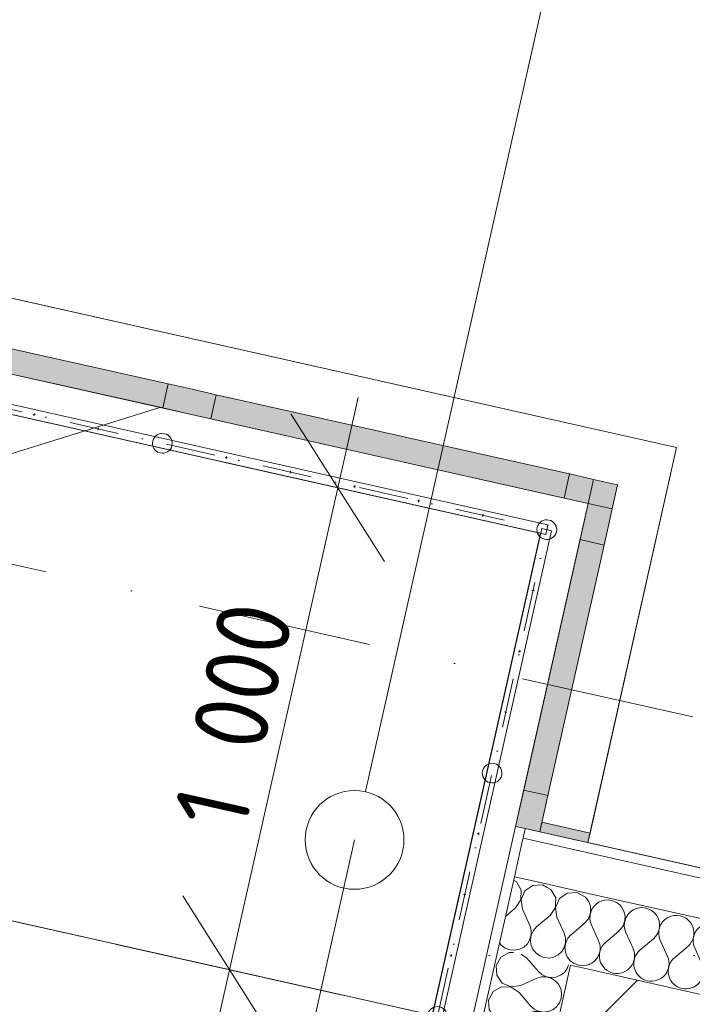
# Model space of a CAD drawing. Header units: millimetres. Extents: x -7145539 to 8272368, y 6117771 to 6337028.
# Tile 98 of 213: x -6870800 to -6869439, y 6151196 to 6153190. Entities that reach past the tile are written whole.
import ezdxf
from ezdxf.enums import TextEntityAlignment as Align

# ---------------------------------------------------------------- set-up
doc = ezdxf.new("R2010")
doc.units = ezdxf.units.MM
doc.header["$MEASUREMENT"] = 0
doc.linetypes.add('Dot & Dashed', pattern=[200, 100, -50, 0, -50])
doc.linetypes.add('Штрихпунктирная', pattern=[670.277762, 352.777767, -176.388884, 0, -141.111112])
for name, color, linetype in [('S - квартира_помещение.АР', 7, 'Continuous'), ('АР-Ограждения _балкона _ лоджии.АР', 7, 'Continuous'), ('АР-Отметки высот.АР', 7, 'Continuous'), ('АР-Стены внешние_Балконы _ лоджии.АР', 7, 'Continuous'), ('АР-Стены_внешние_.АР', 7, 'Continuous'), ('АР-Чертеж-Оси_Осевые размеры.АР', 7, 'Continuous'), ('АР-Чертеж-Размеры.АР', 7, 'Continuous')]:
    doc.layers.add(name, color=color, linetype=linetype)
for name, color, linetype, lineweight in [('АР-Ограждения _балкона _ лоджии.АР_Ном._пера__1', 7, 'Continuous', 0), ('АР-Отметки высот.АР_Ном._пера__120', 7, 'Continuous', 0), ('АР-Стены внешние_Балконы _ лоджии.АР_Ном._пера__1', 7, 'Continuous', 0), ('АР-Стены_внешние_.АР_Ном._пера__1', 7, 'Continuous', 30), ('АР-Стены_внешние_.АР_Ном._пера__120', 7, 'Continuous', 0), ('АР-Чертеж-Оси_Осевые размеры.АР_Ном._пера__120', 7, 'Continuous', 0), ('АР-Чертеж-Размеры.АР_Ном._пера__1', 7, 'Continuous', 0), ('Окна Archicad_Ном._пера__120', 7, 'Continuous', 0)]:
    doc.layers.add(name, color=color, linetype=linetype, lineweight=lineweight)
doc.styles.add('РЎР“Р•РќР•Р\xa0Р\x98Р\xa0_РЎРўР\x98Р›Р¬_2', font='GOTHIC.TTF')
doc.styles.add('РЎР“Р•РќР•Р\xa0Р\x98Р\xa0_РЎРўР\x98Р›Р¬_6', font='GOST_Common.ttf')
doc.dimstyles.new('СГЕНЕРИР_СТИЛЬ__5', dxfattribs={"dimtxt": 150, "dimasz": 237.5, "dimexe": 0.18, "dimexo": 0.0625, "dimgap": 0, "dimtad": 1, "dimdec": 0, "dimzin": 0, "dimdsep": 46, "dimtxsty": 'РЎР“Р•РќР•Р\xa0Р\x98Р\xa0_РЎРўР\x98Р›Р¬_6', "dimblk": 'ARROWHEAD_6', "dimblk1": 'ARROWHEAD_6', "dimblk2": 'ARROWHEAD_6', "dimcen": 0.09, "dimse1": 1, "dimse2": 1, "dimclrd": 7, "dimclre": 7, "dimclrt": 7, "dimazin": 0, "dimtfac": 1, "dimtdec": 4, "dimtmove": 0, "dimatfit": 3, "dimfxl": 1, "dimtolj": 1, "dimtzin": 0, "dimarcsym": 0})
pattern_1 = [(45, (-6256761.35, 6562677.8), (-127.27922, 127.27922), [])]
pattern_2 = [(45, (-6256761.35, 6563027.8), (-111.369318, 111.369318), [0, -105, 0, -157.5]), (110, (-6256411.35, 6563027.8), (148.001588, 53.868173), [0, -77, 0, -133])]

# ---------------------------------------------------------------- blocks, each defined once
blk = doc.blocks.new('Балконный Блок 01 23[26]_1', base_point=(-6256761.3, 6562677.8))
at = {"layer": 'Окна Archicad_Ном._пера__120', "color": 7, "linetype": 'Continuous', "lineweight": 0}
blk.add_line((-6869964.2, 6151174.2), (-6871105.1, 6151430.4), dxfattribs=at)
blk = doc.blocks.new('Стена_205_1', base_point=(-6872901.6, 6151557.2))
at = {"layer": 'Окна Archicad_Ном._пера__120', "color": 7, "linetype": 'Continuous', "lineweight": 0}
blk.add_blockref('Балконный Блок 01 23[26]_1', (-6256761.3, 6562677.8), dxfattribs=at)
blk = doc.blocks.new('*X943', base_point=(-6256761.3, 6562677.8))
at = {"layer": 'АР-Стены_внешние_.АР_Ном._пера__1', "color": 7, "linetype": 'Continuous', "lineweight": 0}
for p, q in [((-6869794.4, 6151444.6), (-6869800.3, 6151447.8)), ((-6869784.7, 6151427.7), (-6869794.4, 6151444.6)), ((-6869761.3, 6151437.2), (-6869777.4, 6151426)), ((-6869741.9, 6151438.3), (-6869761.3, 6151437.2)), ((-6869733.6, 6151433.8), (-6869741.9, 6151438.3)), ((-6869785.4, 6151408.2), (-6869784.7, 6151427.7)), ((-6869777.4, 6151426), (-6869785.1, 6151408.1)), ((-6869796.2, 6151391.9), (-6869785.4, 6151408.2)), ((-6869785.1, 6151408.1), (-6869782.3, 6151388.8)), ((-6869715.7, 6151392.5), (-6869715.5, 6151398.2)), ((-6869796.2, 6151391.9), (-6869816.7, 6151374.4)), ((-6869782.3, 6151388.8), (-6869767.6, 6151356.2)), ((-6869726.5, 6151376.3), (-6869753.7, 6151353.1)), ((-6869726.5, 6151376.3), (-6869715.7, 6151392.5)), ((-6869714.1, 6151395.5), (-6869715.4, 6151392.4)), ((-6869715.4, 6151392.4), (-6869712.6, 6151373.1)), ((-6869764.8, 6151346.7), (-6869767.6, 6151356.2)), ((-6869712.6, 6151373.1), (-6869697.9, 6151340.6)), ((-6869767.4, 6151327.4), (-6869764.8, 6151336.9)), ((-6869764.5, 6151336.8), (-6869766.2, 6151327.1)), ((-6869764.8, 6151336.9), (-6869764.8, 6151346.7)), ((-6869760.2, 6151345.7), (-6869764.5, 6151336.8)), ((-6869753.7, 6151353.1), (-6869760.2, 6151345.7)), ((-6869695.2, 6151331.1), (-6869697.9, 6151340.6)), ((-6869684.3, 6151337.1), (-6869690.5, 6151330.1)), ((-6869828.8, 6151320.7), (-6869825.2, 6151316)), ((-6869779.7, 6151312.3), (-6869772.5, 6151319)), ((-6869772.5, 6151319), (-6869767.4, 6151327.4)), ((-6869766.2, 6151327.1), (-6869765.2, 6151317.3)), ((-6869765.2, 6151317.3), (-6869761.5, 6151308.2)), ((-6869697.7, 6151311.7), (-6869695.1, 6151321.2)), ((-6869694.8, 6151321.2), (-6869696.5, 6151311.5)), ((-6869695.1, 6151321.2), (-6869695.2, 6151331.1)), ((-6869690.5, 6151330.1), (-6869694.8, 6151321.2)), ((-6869825.2, 6151316), (-6869817.2, 6151310.2)), ((-6869817.2, 6151310.2), (-6869808, 6151306.7)), ((-6869808, 6151306.7), (-6869798.2, 6151305.9)), ((-6869798.2, 6151305.9), (-6869788.5, 6151307.8)), ((-6869788.5, 6151307.8), (-6869779.7, 6151312.3)), ((-6869761.5, 6151308.2), (-6869755.5, 6151300.4)), ((-6869755.5, 6151300.4), (-6869747.5, 6151294.5)), ((-6869718.8, 6151292.1), (-6869710, 6151296.6)), ((-6869710, 6151296.6), (-6869702.8, 6151303.3)), ((-6869702.8, 6151303.3), (-6869697.7, 6151311.7)), ((-6869696.5, 6151311.5), (-6869695.5, 6151301.7)), ((-6869695.5, 6151301.7), (-6869691.8, 6151292.5)), ((-6869747.5, 6151294.5), (-6869738.3, 6151291.1)), ((-6869738.3, 6151291.1), (-6869728.5, 6151290.2)), ((-6869728.5, 6151290.2), (-6869718.8, 6151292.1)), ((-6869691.8, 6151292.5), (-6869685.8, 6151284.7)), ((-6869685.8, 6151284.7), (-6869683.5, 6151283.1))]:
    blk.add_line(p, q, dxfattribs=at)
blk = doc.blocks.new('*X944', base_point=(-6256761.3, 6562677.8))
at = {"layer": 'АР-Стены_внешние_.АР_Ном._пера__1', "color": 7, "linetype": 'Continuous', "lineweight": 0}
for p, q in [((-6869683.5, 6151283.1), (-6869677.9, 6151278.9)), ((-6869677.9, 6151278.9), (-6869668.6, 6151275.4)), ((-6869668.6, 6151275.4), (-6869658.8, 6151274.6)), ((-6869658.8, 6151274.6), (-6869653, 6151275.7))]:
    blk.add_line(p, q, dxfattribs=at)
blk = doc.blocks.new('*X945', base_point=(-6256761.3, 6562677.8))
at = {"layer": 'АР-Стены_внешние_.АР_Ном._пера__1', "color": 7, "linetype": 'Continuous', "lineweight": 0}
for p, q in [((-6869656.8, 6151360.6), (-6869668.3, 6151350.8)), ((-6869642.9, 6151357.5), (-6869628.2, 6151324.9)), ((-6869587.1, 6151344.9), (-6869614.3, 6151321.8)), ((-6869573.2, 6151341.8), (-6869558.5, 6151309.2)), ((-6869517.4, 6151329.3), (-6869544.6, 6151306.1)), ((-6869503.5, 6151326.2), (-6869488.8, 6151293.6)), ((-6869447.7, 6151313.6), (-6869474.9, 6151290.5)), ((-6869433.8, 6151310.5), (-6869419.2, 6151277.9)), ((-6869378, 6151298), (-6869405.2, 6151274.8)), ((-6869364.1, 6151294.9), (-6869356.6, 6151278.2))]:
    blk.add_line(p, q, dxfattribs=at)
for centre, start, end in [((-6869680, 6151387.8), 310.4718, 44.2353), ((-6869610.3, 6151372.1), 310.4718, 204.2116), ((-6869540.6, 6151356.5), 310.4718, 204.2116), ((-6869470.9, 6151340.8), 310.4718, 204.2116), ((-6869401.2, 6151325.2), 310.4718, 204.2116), ((-6869331.5, 6151309.5), 106.8535, 204.2116), ((-6869660.8, 6151310.3), 282.8592, 24.2116), ((-6869591.1, 6151294.6), 130.4718, 257.3417), ((-6869591.1, 6151294.6), 257.3417, 24.2116), ((-6869521.4, 6151278.9), 130.4718, 257.3417), ((-6869521.4, 6151278.9), 257.3417, 24.2116), ((-6869451.7, 6151263.3), 130.4718, 257.3417), ((-6869451.7, 6151263.3), 257.3417, 24.2116), ((-6869382, 6151247.6), 130.4718, 257.3417), ((-6869382, 6151247.6), 257.3417, 287.8323)]:
    blk.add_arc(centre, 35.7, start, end, dxfattribs=at)
blk = doc.blocks.new('*X946', base_point=(-6256761.3, 6562677.8))
at = {"layer": 'АР-Стены_внешние_.АР_Ном._пера__1', "color": 7, "linetype": 'Continuous', "lineweight": 0}
for p, q in [((-6869724.7, 6151429), (-6869733.6, 6151433.8)), ((-6869715, 6151412), (-6869724.7, 6151429)), ((-6869691.7, 6151421.5), (-6869707.7, 6151410.4)), ((-6869672.2, 6151422.6), (-6869691.7, 6151421.5)), ((-6869655, 6151413.3), (-6869672.2, 6151422.6)), ((-6869715.5, 6151398.2), (-6869715, 6151412)), ((-6869707.7, 6151410.4), (-6869714.1, 6151395.5)), ((-6869654.5, 6151412.4), (-6869655, 6151413.3)), ((-6869684, 6151337.4), (-6869684.3, 6151337.1)), ((-6869668.3, 6151350.8), (-6869684, 6151337.4))]:
    blk.add_line(p, q, dxfattribs=at)
blk = doc.blocks.new('Стена_271_1', base_point=(-6869631.5, 6151058.4))
at = {"layer": 'АР-Стены_внешние_.АР', "linetype": 'Continuous', "lineweight": 0, "true_color": 0x000000}
h = blk.add_hatch(dxfattribs=at)
h.set_pattern_fill('БЛОКИ_БЕТОННЫЕ_ЭФФЕКТИВН_70', color=18, style=0, pattern_type=2)
h.set_pattern_definition(pattern_1)
h.paths.add_polyline_path([(-6869533.9, 6151036.5), (-6869533, 6151040.5), (-6869648.7, 6151267.3), (-6869685.2, 6151275.5), (-6869729, 6151080.3)])
h = blk.add_hatch(dxfattribs=at)
h.set_pattern_fill('БЛОКИ_БЕТОННЫЕ_ЭФФЕКТИВН_70', color=18, style=0, pattern_type=2)
h.set_pattern_definition(pattern_1)
h.paths.add_polyline_path([(-6869490.1, 6151231.6), (-6869648.7, 6151267.3), (-6869533, 6151040.5)])
h = blk.add_hatch(dxfattribs=at)
h.set_pattern_fill('БЛОКИ_БЕТОННЫЕ_ЭФФЕКТИВН_70', color=18, style=0, pattern_type=2)
h.set_pattern_definition(pattern_1)
h.paths.add_polyline_path([(-6869533, 6151040.5), (-6869530.6, 6151035.8), (-6869416.8, 6151010.2), (-6869373, 6151205.3), (-6869490.1, 6151231.6)])
at = {"layer": 'АР-Стены_внешние_.АР_Ном._пера__1', "color": 7, "linetype": 'Continuous', "lineweight": 0}
for p, q in [((-6869781.2, 6151532.8), (-6869776.8, 6151552.3)), ((-6869782.1, 6151528.7), (-6869798.7, 6151454.7)), ((-6869782.1, 6151528.7), (-6869781.2, 6151532.8)), ((-6869322.6, 6151429.7), (-6869781.2, 6151532.8)), ((-6869798.7, 6151454.7), (-6869831.6, 6151308.3)), ((-6869737.3, 6151440.9), (-6869798.7, 6151454.7)), ((-6869652.4, 6151421.8), (-6869737.3, 6151440.9)), ((-6869340.1, 6151351.7), (-6869652.4, 6151421.8))]:
    blk.add_line(p, q, dxfattribs=at)
at = {"layer": 'АР-Стены_внешние_.АР_Ном._пера__1', "color": 7, "linetype": 'Continuous', "lineweight": 15}
for p, q in [((-6869685.2, 6151275.5), (-6869729, 6151080.3)), ((-6869685.2, 6151275.5), (-6869648.7, 6151267.3)), ((-6869490.1, 6151231.6), (-6869648.7, 6151267.3)), ((-6869373, 6151205.3), (-6869490.1, 6151231.6))]:
    blk.add_line(p, q, dxfattribs=at)
at = {"layer": 'АР-Стены_внешние_.АР_Ном._пера__1', "color": 7, "linetype": 'Continuous', "lineweight": 0, "flags": 128}
blk.add_lwpolyline([(-6869318.2, 6151449.3), (-6869776.8, 6151552.3)], dxfattribs=at)
at = {"layer": 'АР-Стены_внешние_.АР', "color": 7, "lineweight": 0}
for name in ['*X943', '*X946', '*X945', '*X944']:
    blk.add_blockref(name, (-6256761.3, 6562677.8), dxfattribs=at)
blk = doc.blocks.new('*X949', base_point=(-6256761.3, 6562677.8))
at = {"layer": 'АР-Стены_внешние_.АР_Ном._пера__1', "color": 7, "linetype": 'Continuous', "lineweight": 0}
for p, q in [((-6869809.2, 6151301.7), (-6869826.1, 6151292)), ((-6869800.6, 6151301.4), (-6869809.2, 6151301.7)), ((-6869773.4, 6151290.2), (-6869784.9, 6151297.9)), ((-6869826.1, 6151292), (-6869835.4, 6151274.8)), ((-6869773.4, 6151290.2), (-6869750.2, 6151263)), ((-6869691.7, 6151269.2), (-6869689, 6151276.3)), ((-6869835.4, 6151274.8), (-6869834.4, 6151255.4)), ((-6869750.2, 6151263), (-6869742.9, 6151256.5)), ((-6869742.9, 6151256.5), (-6869734, 6151252.2)), ((-6869705.3, 6151255.2), (-6869697.5, 6151261.2)), ((-6869697.5, 6151261.2), (-6869691.7, 6151269.2)), ((-6869834.4, 6151255.4), (-6869823.2, 6151239.4)), ((-6869823.2, 6151239.4), (-6869805.3, 6151231.6)), ((-6869785.9, 6151234.4), (-6869753.4, 6151249.1)), ((-6869743.9, 6151251.9), (-6869753.4, 6151249.1)), ((-6869734.1, 6151251.9), (-6869743.9, 6151251.9)), ((-6869724.6, 6151249.3), (-6869734.1, 6151251.9)), ((-6869734, 6151252.2), (-6869724.3, 6151250.5)), ((-6869716.1, 6151244.2), (-6869724.6, 6151249.3)), ((-6869724.3, 6151250.5), (-6869714.5, 6151251.5)), ((-6869709.4, 6151237), (-6869716.1, 6151244.2)), ((-6869714.5, 6151251.5), (-6869705.3, 6151255.2)), ((-6869705, 6151228.2), (-6869709.4, 6151237)), ((-6869841.8, 6151222.3), (-6869851.1, 6151205.2)), ((-6869824.8, 6151232), (-6869841.8, 6151222.3)), ((-6869805.3, 6151231.3), (-6869824.8, 6151232)), ((-6869805.3, 6151231.6), (-6869785.9, 6151234.4)), ((-6869789.1, 6151220.5), (-6869805.3, 6151231.3)), ((-6869789.1, 6151220.5), (-6869765.9, 6151193.3)), ((-6869703.1, 6151218.5), (-6869705, 6151228.2)), ((-6869703.9, 6151208.7), (-6869703.1, 6151218.5)), ((-6869851.1, 6151205.2), (-6869850, 6151185.7)), ((-6869713.2, 6151191.5), (-6869707.3, 6151199.5)), ((-6869707.3, 6151199.5), (-6869703.9, 6151208.7)), ((-6869850, 6151185.7), (-6869838.8, 6151169.7)), ((-6869801.6, 6151164.8), (-6869769, 6151179.4)), ((-6869759.6, 6151182.2), (-6869769, 6151179.4)), ((-6869765.9, 6151193.3), (-6869758.5, 6151186.8)), ((-6869749.7, 6151182.2), (-6869759.6, 6151182.2)), ((-6869758.5, 6151186.8), (-6869749.7, 6151182.5)), ((-6869749.7, 6151182.5), (-6869739.9, 6151180.8)), ((-6869740.2, 6151179.6), (-6869749.7, 6151182.2)), ((-6869731.8, 6151174.5), (-6869740.2, 6151179.6)), ((-6869739.9, 6151180.8), (-6869730.1, 6151181.9)), ((-6869730.1, 6151181.9), (-6869721, 6151185.5)), ((-6869721, 6151185.5), (-6869713.2, 6151191.5)), ((-6869840.5, 6151162.3), (-6869857.4, 6151152.6)), ((-6869821, 6151161.6), (-6869840.5, 6151162.3)), ((-6869838.8, 6151169.7), (-6869820.9, 6151161.9)), ((-6869804.7, 6151150.8), (-6869821, 6151161.6)), ((-6869820.9, 6151161.9), (-6869801.6, 6151164.8)), ((-6869725.1, 6151167.3), (-6869731.8, 6151174.5)), ((-6869720.6, 6151158.5), (-6869725.1, 6151167.3)), ((-6869718.7, 6151148.8), (-6869720.6, 6151158.5)), ((-6869857.4, 6151152.6), (-6869866.7, 6151135.5)), ((-6869804.7, 6151150.8), (-6869781.5, 6151123.6)), ((-6869723, 6151129.8), (-6869719.5, 6151139)), ((-6869719.5, 6151139), (-6869718.7, 6151148.8)), ((-6869866.7, 6151135.5), (-6869866.5, 6151131.8)), ((-6869781.5, 6151123.6), (-6869774.2, 6151117.1)), ((-6869774.2, 6151117.1), (-6869765.3, 6151112.8)), ((-6869736.6, 6151115.8), (-6869728.9, 6151121.8)), ((-6869728.9, 6151121.8), (-6869723, 6151129.8)), ((-6869775.2, 6151112.5), (-6869777.6, 6151111.8)), ((-6869765.4, 6151112.5), (-6869775.2, 6151112.5)), ((-6869755.9, 6151109.9), (-6869765.4, 6151112.5)), ((-6869765.3, 6151112.8), (-6869755.6, 6151111.1)), ((-6869748, 6151105.1), (-6869755.9, 6151109.9)), ((-6869755.6, 6151111.1), (-6869745.8, 6151112.2)), ((-6869745.8, 6151112.2), (-6869736.6, 6151115.8))]:
    blk.add_line(p, q, dxfattribs=at)
blk = doc.blocks.new('Стена_272_1', base_point=(-6869681.9, 6150834.1))
at = {"layer": 'АР-Стены_внешние_.АР', "linetype": 'Continuous', "lineweight": 0, "true_color": 0x000000}
h = blk.add_hatch(dxfattribs=at)
h.set_pattern_fill('ШТУКАТУРКА__ГИПС_01_0001', color=18, style=0, pattern_type=2)
h.set_pattern_definition(pattern_2)
h.paths.add_polyline_path([(-6869866.6, 6151152.3), (-6869782.1, 6151528.7), (-6869796.3, 6151556.6), (-6869886.1, 6151156.7)])
h = blk.add_hatch(dxfattribs=at)
h.set_pattern_fill('ШТУКАТУРКА__ГИПС_01_0001', color=18, style=0, pattern_type=2)
h.set_pattern_definition(pattern_2)
h.paths.add_polyline_path([(-6869776.8, 6151552.3), (-6869796.3, 6151556.6), (-6869784.5, 6151533.5), (-6869781.2, 6151532.8)])
h = blk.add_hatch(dxfattribs=at)
h.set_pattern_fill('ШТУКАТУРКА__ГИПС_01_0001', color=18, style=0, pattern_type=2)
h.set_pattern_definition(pattern_2)
h.paths.add_polyline_path([(-6869781.2, 6151532.8), (-6869784.5, 6151533.5), (-6869782.1, 6151528.7)])
h = blk.add_hatch(dxfattribs=at)
h.set_pattern_fill('БЛОКИ_БЕТОННЫЕ_ЭФФЕКТИВН_70', color=18, style=0, pattern_type=2)
h.set_pattern_definition(pattern_1)
h.paths.add_polyline_path([(-6869562.4, 6150909.7), (-6869533.9, 6151036.5), (-6869729, 6151080.3), (-6869757.5, 6150953.5)])
h = blk.add_hatch(dxfattribs=at)
h.set_pattern_fill('ШТУКАТУРКА__ГИПС_01_0001', color=18, style=0, pattern_type=2)
h.set_pattern_definition(pattern_2)
h.paths.add_polyline_path([(-6869586.7, 6150710.2), (-6869518.8, 6151012.6), (-6869538.3, 6151017), (-6869606.2, 6150714.6)])
at = {"layer": 'АР-Стены_внешние_.АР_Ном._пера__1', "color": 7, "linetype": 'Continuous', "lineweight": 0}
for p, q in [((-6869781.2, 6151532.8), (-6869776.8, 6151552.3)), ((-6869782.1, 6151528.7), (-6869798.7, 6151454.7)), ((-6869782.1, 6151528.7), (-6869781.2, 6151532.8)), ((-6869798.7, 6151454.7), (-6869831.6, 6151308.3)), ((-6869831.6, 6151308.3), (-6869866.6, 6151152.3)), ((-6869871, 6151132.8), (-6869866.6, 6151152.3))]:
    blk.add_line(p, q, dxfattribs=at)
at = {"layer": 'АР-Стены_внешние_.АР_Ном._пера__1', "color": 7, "linetype": 'Continuous', "lineweight": 15}
for p, q in [((-6869685.2, 6151275.5), (-6869729, 6151080.3)), ((-6869757.5, 6150953.5), (-6869724.7, 6151099.9)), ((-6869533.9, 6151036.5), (-6869538.3, 6151017)), ((-6869562.4, 6150909.7), (-6869538.3, 6151017)), ((-6869606.2, 6150714.6), (-6869562.4, 6150909.7))]:
    blk.add_line(p, q, dxfattribs=at)
at = {"layer": 'АР-Стены_внешние_.АР_Ном._пера__1', "color": 7, "linetype": 'Continuous', "lineweight": 0, "flags": 128}
for points in [[(-6869796.3, 6151556.6), (-6869886.1, 6151156.7)], [(-6869796.3, 6151556.6), (-6869776.8, 6151552.3)], [(-6869586.7, 6150710.2), (-6869518.8, 6151012.6)]]:
    blk.add_lwpolyline(points, dxfattribs=at)
at = {"layer": 'АР-Стены_внешние_.АР', "color": 7, "lineweight": 0}
blk.add_blockref('*X949', (-6256761.3, 6562677.8), dxfattribs=at)
blk = doc.blocks.new('Окно 23[35]_1', base_point=(-6256761.3, 6562677.8))
at = {"layer": 'Окна Archicad_Ном._пера__120', "linetype": 'Continuous', "lineweight": 0, "true_color": 0xffffff}
for points in [[(-6869649.5, 6152210.4), (-6869600.7, 6152199.5), (-6869589.7, 6152248.3)], [(-6869649.5, 6152210.4), (-6869665.9, 6152137.3), (-6869617.1, 6152126.3), (-6869600.7, 6152199.5)], [(-6869731.1, 6151618.9), (-6869617.1, 6152126.3), (-6869665.9, 6152137.3), (-6869779.9, 6151629.8)], [(-6869747.5, 6151545.7), (-6869731.1, 6151618.9), (-6869779.9, 6151629.8), (-6869796.3, 6151556.7)]]:
    blk.add_hatch(color=7, dxfattribs=at).paths.add_polyline_path(points)
at = {"layer": 'Окна Archicad_Ном._пера__120', "color": 7, "linetype": 'Continuous', "lineweight": 0}
for p, q in [((-6869645.6, 6151543.3), (-6869470.3, 6152323.9)), ((-6869600.7, 6152199.5), (-6869589.7, 6152248.3)), ((-6869796.3, 6151556.7), (-6869649.5, 6152210.4)), ((-6869649.5, 6152210.4), (-6869665.9, 6152137.3)), ((-6869649.5, 6152210.4), (-6869600.7, 6152199.5)), ((-6869617.1, 6152126.3), (-6869600.7, 6152199.5)), ((-6869665.9, 6152137.3), (-6869779.9, 6151629.8)), ((-6869665.9, 6152137.3), (-6869617.1, 6152126.3)), ((-6869731.1, 6151618.9), (-6869617.1, 6152126.3)), ((-6869779.9, 6151629.8), (-6869796.3, 6151556.7)), ((-6869731.1, 6151618.9), (-6869779.9, 6151629.8)), ((-6869747.5, 6151545.7), (-6869731.1, 6151618.9)), ((-6869776.8, 6151552.3), (-6869796.3, 6151556.7)), ((-6869776.8, 6151552.3), (-6869796.3, 6151556.7)), ((-6869743.1, 6151565.2), (-6869645.6, 6151543.3)), ((-6869747.5, 6151545.7), (-6869776.8, 6151552.3)), ((-6869747.5, 6151545.7), (-6869776.8, 6151552.3)), ((-6869650, 6151523.8), (-6869645.6, 6151543.3))]:
    blk.add_line(p, q, dxfattribs=at)
blk = doc.blocks.new('Стена_273_1', base_point=(-6869650, 6151523.8))
at = {"layer": 'АР-Стены внешние_Балконы _ лоджии.АР', "linetype": 'Continuous', "lineweight": 0, "true_color": 0x000000}
blk.add_hatch(color=18, dxfattribs=at).paths.add_polyline_path([(-6869645.6, 6151543.3), (-6869743.1, 6151565.2), (-6869747.5, 6151545.7), (-6869669.5, 6151528.2), (-6869650, 6151523.8)])
at = {"layer": 'АР-Стены внешние_Балконы _ лоджии.АР_Ном._пера__1', "color": 7, "linetype": 'Continuous', "lineweight": 0}
for p, q in [((-6869776.8, 6151552.3), (-6869796.3, 6151556.7)), ((-6869747.5, 6151545.7), (-6869743.1, 6151565.2)), ((-6869743.1, 6151565.2), (-6869645.6, 6151543.3)), ((-6869747.5, 6151545.7), (-6869776.8, 6151552.3)), ((-6869669.5, 6151528.2), (-6869747.5, 6151545.7)), ((-6869650, 6151523.8), (-6869645.6, 6151543.3))]:
    blk.add_line(p, q, dxfattribs=at)
at = {"layer": 'Окна Archicad_Ном._пера__120', "color": 7, "linetype": 'Continuous', "lineweight": 0}
blk.add_blockref('Окно 23[35]_1', (-6256761.3, 6562677.8), dxfattribs=at)
blk = doc.blocks.new('Ограждение_12_1', base_point=(-6256761.3, 6562677.8))
at = {"layer": 'АР-Ограждения _балкона _ лоджии.АР_Ном._пера__1', "color": 7, "linetype": 'Dot & Dashed', "lineweight": 0}
blk.add_line((-6872845.5, 6152856.5), (-6869733.1, 6152157.5), dxfattribs=at)
at = {"layer": 'АР-Ограждения _балкона _ лоджии.АР_Ном._пера__1', "color": 7, "linetype": 'Continuous', "lineweight": 0}
for p, q in [((-6870770, 6152392.9), (-6870771.1, 6152388.1)), ((-6870768.1, 6152389.9), (-6870773, 6152391)), ((-6870638.4, 6152360.8), (-6870643.3, 6152361.9)), ((-6870640.3, 6152363.8), (-6870641.4, 6152358.9)), ((-6870379.1, 6152302.6), (-6870384, 6152303.7)), ((-6870381, 6152305.5), (-6870382.1, 6152300.7)), ((-6870249.4, 6152273.4), (-6870254.3, 6152274.5)), ((-6870251.3, 6152276.4), (-6870252.4, 6152271.5)), ((-6870119.7, 6152244.3), (-6870124.6, 6152245.4)), ((-6870121.6, 6152247.3), (-6870122.7, 6152242.4)), ((-6869990, 6152215.2), (-6869994.9, 6152216.3)), ((-6869991.9, 6152218.2), (-6869993, 6152213.3)), ((-6869860.4, 6152186.1), (-6869865.2, 6152187.2)), ((-6869862.2, 6152189), (-6869863.3, 6152184.2))]:
    blk.add_line(p, q, dxfattribs=at)
at = {"layer": 'АР-Ограждения _балкона _ лоджии.АР_Ном._пера__1', "color": 7, "linetype": 'Continuous', "lineweight": 0, "flags": 128}
blk.add_lwpolyline([(-6872843.3, 6152866.3), (-6872847.7, 6152846.8), (-6869735.3, 6152147.7), (-6869730.9, 6152167.2)], close=True, dxfattribs=at)
for points in [[(-6870515.6, 6152312.7, 1), (-6870506.8, 6152351.8, 1)], [(-6869737.5, 6152138, 1), (-6869728.7, 6152177, 1)]]:
    blk.add_lwpolyline(points, format="xyb", close=True, dxfattribs=at)
blk = doc.blocks.new('Ограждение_13_1', base_point=(-6256761.3, 6562677.8))
at = {"layer": 'АР-Ограждения _балкона _ лоджии.АР_Ном._пера__1', "color": 7, "linetype": 'Dot & Dashed', "lineweight": 0}
blk.add_line((-6869954.4, 6151172), (-6869733.1, 6152157.5), dxfattribs=at)
at = {"layer": 'АР-Ограждения _балкона _ лоджии.АР_Ном._пера__1', "color": 7, "linetype": 'Continuous', "lineweight": 0}
for p, q in [((-6869763.2, 6152034.8), (-6869758.3, 6152033.7)), ((-6869760.2, 6152036.7), (-6869761.3, 6152031.9)), ((-6869790.9, 6151911.7), (-6869786, 6151910.6)), ((-6869787.9, 6151913.5), (-6869789, 6151908.7)), ((-6869818.5, 6151788.5), (-6869813.7, 6151787.4)), ((-6869815.6, 6151790.4), (-6869816.7, 6151785.5)), ((-6869873.9, 6151542.1), (-6869869, 6151541)), ((-6869870.9, 6151544), (-6869872, 6151539.1)), ((-6869901.5, 6151418.9), (-6869896.7, 6151417.8)), ((-6869898.6, 6151420.8), (-6869899.7, 6151415.9)), ((-6869926.2, 6151297.6), (-6869927.3, 6151292.7)), ((-6869929.2, 6151295.7), (-6869924.3, 6151294.6))]:
    blk.add_line(p, q, dxfattribs=at)
at = {"layer": 'АР-Ограждения _балкона _ лоджии.АР_Ном._пера__1', "color": 7, "linetype": 'Continuous', "lineweight": 0, "flags": 128}
for points in [[(-6869713.6, 6152153.1, 1), (-6869752.6, 6152161.9, 1)], [(-6869824.3, 6151660.4, 1), (-6869863.3, 6151669.1, 1)], [(-6869934.9, 6151167.6, 1), (-6869973.9, 6151176.4, 1)]]:
    blk.add_lwpolyline(points, format="xyb", close=True, dxfattribs=at)
blk.add_lwpolyline([(-6869964.2, 6151174.2), (-6869944.7, 6151169.8), (-6869723.4, 6152155.3), (-6869742.9, 6152159.7)], close=True, dxfattribs=at)
blk = doc.blocks.new('Стандартный Маркер Сетки[172]_1', base_point=(-6869331.6, 6151754.4))
at = {"layer": 'АР-Чертеж-Оси_Осевые размеры.АР_Ном._пера__120', "color": 7, "linetype": 'Штрихпунктирная', "lineweight": 0}
blk.add_line((-6869550.7, 6150778.7), (-6869331.6, 6151754.4), dxfattribs=at)
at = {"layer": 'АР-Чертеж-Оси_Осевые размеры.АР_Ном._пера__120', "color": 7, "lineweight": 0, "style": 'РЎР“Р•РќР•Р\xa0Р\x98Р\xa0_РЎРўР\x98Р›Р¬_2'}
blk.add_attdef('AC_MarkerText_1', text='', height=350, rotation=347.3417, dxfattribs=at).set_placement((-6874372, 6129181.8), align=Align.TOP_CENTER)
blk = doc.blocks.new('Стандартный Маркер Сетки[193]_1', base_point=(-6869331.6, 6151754.4))
at = {"layer": 'АР-Чертеж-Оси_Осевые размеры.АР_Ном._пера__120', "color": 7, "linetype": 'Штрихпунктирная', "lineweight": 0}
blk.add_line((-6869550.7, 6150778.7), (-6869331.6, 6151754.4), dxfattribs=at)
at = {"layer": 'АР-Чертеж-Оси_Осевые размеры.АР_Ном._пера__120', "color": 7, "lineweight": 0, "style": 'РЎР“Р•РќР•Р\xa0Р\x98Р\xa0_РЎРўР\x98Р›Р¬_2'}
blk.add_attdef('AC_MarkerText_1', text='', height=350, rotation=347.3417, dxfattribs=at).set_placement((-6874372, 6129181.8), align=Align.TOP_CENTER)
blk = doc.blocks.new('*D1180', base_point=(-6256761.3, 6562677.8))
at = {"layer": 'АР-Чертеж-Размеры.АР_Ном._пера__1', "color": 7, "linetype": 'Continuous', "lineweight": 0, "transparency": 16777216}
for p, q in [((-6870156.2, 6152242.3), (-6870115.1, 6152425.3)), ((-6870061.6, 6152093), (-6870250.8, 6152391.7)), ((-6869927.5, 6152191), (-6870384.9, 6152293.7)), ((-6870375.3, 6151266.5), (-6870156.2, 6152242.3)), ((-6870469.9, 6151415.9), (-6870280.8, 6151117.2)), ((-6870146.7, 6151215.2), (-6870604, 6151317.9)), ((-6870416.4, 6151083.6), (-6870375.3, 6151266.5))]:
    blk.add_line(p, q, dxfattribs=at)
at = {"layer": 'АР-Чертеж-Размеры.АР_Ном._пера__1', "color": 7, "lineweight": 0, "transparency": 16777216, "insert": (-6870344, 6151543.1), "char_height": 150, "attachment_point": 7, "rotation": 77.3417, "style": 'РЎР“Р•РќР•Р\xa0Р\x98Р\xa0_РЎРўР\x98Р›Р¬_6'}
blk.add_mtext('\\A1;{\\pql;\\fGOST Common|b0|i0|c204|p0;\\W1.000000;1\xa0000}', dxfattribs=at)
blk = doc.blocks.new('ARROWHEAD_6')
at = {"color": 0, "linetype": 'Continuous', "lineweight": 0}
for p, q in [((-0.5, -0.5), (0.5, 0.5)), ((0, 0), (-1, 0))]:
    blk.add_line(p, q, dxfattribs=at)
blk = doc.blocks.new('Горизонтальное Многостворчатое Окно 23[41]_1', base_point=(-6256761.3, 6562677.8))
at = {"layer": 'Окна Archicad_Ном._пера__120', "linetype": 'Continuous', "lineweight": 0, "true_color": 0xffffff}
for points in [[(-6871225.2, 6152564.3), (-6870510.5, 6152403.8), (-6870499.5, 6152452.6), (-6871214.2, 6152613.1)], [(-6870450.8, 6152441.6), (-6870499.5, 6152452.6), (-6870510.5, 6152403.8), (-6870461.7, 6152392.9)], [(-6870461.7, 6152392.9), (-6870412.9, 6152381.9), (-6870402, 6152430.7), (-6870450.8, 6152441.6)], [(-6870412.9, 6152381.9), (-6869698.3, 6152221.4), (-6869687.3, 6152270.2), (-6870402, 6152430.7)], [(-6869638.5, 6152259.2), (-6869687.3, 6152270.2), (-6869698.3, 6152221.4), (-6869649.5, 6152210.4)], [(-6869589.7, 6152248.3), (-6869638.5, 6152259.2), (-6869649.5, 6152210.4)]]:
    blk.add_hatch(color=7, dxfattribs=at).paths.add_polyline_path(points)
at = {"layer": 'Окна Archicad_Ном._пера__120', "color": 7, "linetype": 'Continuous', "lineweight": 0}
for p, q in [((-6873011.9, 6153119.3), (-6869470.3, 6152323.9)), ((-6872898.4, 6152940.1), (-6869649.5, 6152210.4)), ((-6870499.5, 6152452.6), (-6871214.2, 6152613.1)), ((-6871225.2, 6152564.3), (-6870510.5, 6152403.8)), ((-6870499.5, 6152452.6), (-6870510.5, 6152403.8)), ((-6870450.8, 6152441.6), (-6870499.5, 6152452.6)), ((-6870402, 6152430.7), (-6870450.8, 6152441.6)), ((-6870412.9, 6152381.9), (-6870402, 6152430.7)), ((-6869687.3, 6152270.2), (-6870402, 6152430.7)), ((-6870510.5, 6152403.8), (-6870461.7, 6152392.9)), ((-6870461.7, 6152392.9), (-6870412.9, 6152381.9)), ((-6870412.9, 6152381.9), (-6869698.3, 6152221.4)), ((-6869687.3, 6152270.2), (-6869698.3, 6152221.4)), ((-6869638.5, 6152259.2), (-6869687.3, 6152270.2)), ((-6869638.5, 6152259.2), (-6869649.5, 6152210.4)), ((-6869589.7, 6152248.3), (-6869638.5, 6152259.2)), ((-6869698.3, 6152221.4), (-6869649.5, 6152210.4))]:
    blk.add_line(p, q, dxfattribs=at)
blk = doc.blocks.new('Стена_345_1', base_point=(-6869503.1, 6152177.6))
at = {"layer": 'Окна Archicad_Ном._пера__120', "color": 7, "linetype": 'Continuous', "lineweight": 0}
blk.add_blockref('Горизонтальное Многостворчатое Окно 23[41]_1', (-6256761.3, 6562677.8), dxfattribs=at)
blk = doc.blocks.new('Стандартный Маркер Сетки[216]_1', base_point=(-6904116, 6159566.7))
at = {"layer": 'АР-Чертеж-Оси_Осевые размеры.АР_Ном._пера__120', "color": 7, "linetype": 'Штрихпунктирная', "lineweight": 0}
blk.add_line((-6903140.3, 6159347.6), (-6824199.1, 6141617.8), dxfattribs=at)
at = {"layer": 'АР-Чертеж-Оси_Осевые размеры.АР_Ном._пера__120', "color": 7, "lineweight": 0, "style": 'РЎР“Р•РќР•Р\xa0Р\x98Р\xa0_РЎРўР\x98Р›Р¬_2'}
for tag, p in [('AC_MarkerText_1_0', (-6904533.9, 6159857.4)), ('AC_MarkerText_1_1', (-6822665.6, 6141470.2))]:
    blk.add_attdef(tag, text='', height=350, rotation=347.3417, dxfattribs=at).set_placement(p, align=Align.TOP_CENTER)
blk = doc.blocks.new('Стандартный Маркер Сетки[221]_1', base_point=(-6904116, 6159566.7))
at = {"layer": 'АР-Чертеж-Оси_Осевые размеры.АР_Ном._пера__120', "color": 7, "linetype": 'Штрихпунктирная', "lineweight": 0}
blk.add_line((-6903140.3, 6159347.6), (-6824199.1, 6141617.8), dxfattribs=at)
at = {"layer": 'АР-Чертеж-Оси_Осевые размеры.АР_Ном._пера__120', "color": 7, "lineweight": 0, "style": 'РЎР“Р•РќР•Р\xa0Р\x98Р\xa0_РЎРўР\x98Р›Р¬_2'}
for tag, p in [('AC_MarkerText_1_0', (-6904533.9, 6159857.4)), ('AC_MarkerText_1_1', (-6822665.6, 6141470.2))]:
    blk.add_attdef(tag, text='', height=350, rotation=347.3417, dxfattribs=at).set_placement(p, align=Align.TOP_CENTER)
blk = doc.blocks.new('Стандартный Маркер Сетки[225]_1', base_point=(-6904116, 6159566.7))
at = {"layer": 'АР-Чертеж-Оси_Осевые размеры.АР_Ном._пера__120', "color": 7, "linetype": 'Штрихпунктирная', "lineweight": 0}
blk.add_line((-6903140.3, 6159347.6), (-6824199.1, 6141617.8), dxfattribs=at)
at = {"layer": 'АР-Чертеж-Оси_Осевые размеры.АР_Ном._пера__120', "color": 7, "lineweight": 0, "style": 'РЎР“Р•РќР•Р\xa0Р\x98Р\xa0_РЎРўР\x98Р›Р¬_2'}
for tag, p in [('AC_MarkerText_1_0', (-6904533.9, 6159857.4)), ('AC_MarkerText_1_1', (-6822665.6, 6141470.2))]:
    blk.add_attdef(tag, text='', height=350, rotation=347.3417, dxfattribs=at).set_placement(p, align=Align.TOP_CENTER)
blk = doc.blocks.new('Стандартный Маркер Сетки[232]_1', base_point=(-6904116, 6159566.7))
at = {"layer": 'АР-Чертеж-Оси_Осевые размеры.АР_Ном._пера__120', "color": 7, "linetype": 'Штрихпунктирная', "lineweight": 0}
blk.add_line((-6903140.3, 6159347.6), (-6824199.1, 6141617.8), dxfattribs=at)
at = {"layer": 'АР-Чертеж-Оси_Осевые размеры.АР_Ном._пера__120', "color": 7, "lineweight": 0, "style": 'РЎР“Р•РќР•Р\xa0Р\x98Р\xa0_РЎРўР\x98Р›Р¬_2'}
for tag, p in [('AC_MarkerText_1_0', (-6904533.9, 6159857.4)), ('AC_MarkerText_1_1', (-6822665.6, 6141470.2))]:
    blk.add_attdef(tag, text='', height=350, rotation=347.3417, dxfattribs=at).set_placement(p, align=Align.TOP_CENTER)
blk = doc.blocks.new('Линия_26_1', base_point=(-6869413.2, 6154686))
at = {"layer": 'АР-Отметки высот.АР_Ном._пера__120', "color": 7, "linetype": 'Continuous', "lineweight": 0}
blk.add_line((-6869413.2, 6154686), (-6870100.2, 6151627), dxfattribs=at)
blk.add_circle((-6870122.2, 6151529.4), 100, dxfattribs=at)
blk = doc.blocks.new('Линия_27_1', base_point=(-6870122.2, 6151529.4))
at = {"layer": 'АР-Отметки высот.АР_Ном._пера__120', "color": 7, "linetype": 'Continuous', "lineweight": 0}
blk.add_line((-6870122.2, 6151529.4), (-6870379.1, 6150385.2), dxfattribs=at)
blk.add_circle((-6870401, 6150287.6), 100, dxfattribs=at)

msp = doc.modelspace()

# ---------------------------------------------------------------- linework, layer by layer
at = {"layer": 'S - квартира_помещение.АР', "color": 254, "linetype": 'Continuous', "lineweight": 0, "true_color": 0xd8d8d8, "flags": 128}
msp.add_lwpolyline([(-6869964.8, 6151174.4), (-6869745.7, 6152150.1), (-6872837.9, 6152844.6), (-6873057, 6151868.8)], close=True, dxfattribs=at)
at = {"layer": 'АР-Стены_внешние_.АР_Ном._пера__120', "color": 7, "linetype": 'Continuous', "lineweight": 0}
msp.add_line((-6870516, 6152405.1), (-6871202.2, 6152190.8), dxfattribs=at)
at = {"layer": 'АР-Стены_внешние_.АР_Ном._пера__120', "color": 7, "linetype": 'Continuous', "lineweight": 15}
msp.add_lwpolyline([(-6851524.3, 6146207.3), (-6854998.8, 6146987.6), (-6855119.2, 6146451.4), (-6858074.6, 6147115.1), (-6857228.8, 6150880.9), (-6866156.1, 6152885.9), (-6866615.1, 6150842.2), (-6869650, 6151523.8), (-6869470.3, 6152323.9), (-6873011.9, 6153119.4), (-6876728.5, 6136571.2), (-6854736.3, 6131631.8)], dxfattribs=at)

# ---------------------------------------------------------------- block references
at = {"layer": 'АР-Ограждения _балкона _ лоджии.АР', "color": 7, "linetype": 'Continuous', "lineweight": 0}
for name in ['Ограждение_12_1', 'Ограждение_13_1']:
    msp.add_blockref(name, (-6256761.3, 6562677.8), dxfattribs=at)
at = {"layer": 'АР-Отметки высот.АР', "color": 7, "linetype": 'Continuous', "lineweight": 0}
for name, p in [('Линия_26_1', (-6869413.2, 6154686)), ('Линия_27_1', (-6870122.2, 6151529.4))]:
    msp.add_blockref(name, p, dxfattribs=at)
at = {"layer": 'АР-Стены внешние_Балконы _ лоджии.АР', "color": 7, "lineweight": 0}
for name, p in [('Стена_345_1', (-6869503.1, 6152177.6)), ('Стена_273_1', (-6869650, 6151523.8))]:
    msp.add_blockref(name, p, dxfattribs=at)
at = {"layer": 'АР-Стены_внешние_.АР', "color": 7, "lineweight": 0}
for name, p in [('Стена_205_1', (-6872901.6, 6151557.2)), ('Стена_272_1', (-6869681.9, 6150834.1)), ('Стена_271_1', (-6869631.5, 6151058.4))]:
    msp.add_blockref(name, p, dxfattribs=at)
at = {"layer": 'АР-Чертеж-Оси_Осевые размеры.АР', "color": 8, "linetype": 'Continuous', "lineweight": 15}
for name, p in [('Стандартный Маркер Сетки[216]_1', (-6904116, 6159566.7)), ('Стандартный Маркер Сетки[221]_1', (-6904116, 6159566.7)), ('Стандартный Маркер Сетки[225]_1', (-6904116, 6159566.7)), ('Стандартный Маркер Сетки[232]_1', (-6904116, 6159566.7)), ('Стандартный Маркер Сетки[172]_1', (-6869331.6, 6151754.4)), ('Стандартный Маркер Сетки[193]_1', (-6869331.6, 6151754.4))]:
    msp.add_blockref(name, p, dxfattribs=at)

# ---------------------------------------------------------------- dimensions: what is measured, and where the dimension line sits
at = {"layer": 'АР-Чертеж-Размеры.АР', "color": 7, "linetype": 'Continuous', "lineweight": 0}
dim = msp.add_linear_dim(base=(-6870156.2, 6152242.3), p1=(-6871583.8, 6151538), p2=(-6870156.2, 6152242.3), angle=77.3417, dimstyle='СГЕНЕРИР_СТИЛЬ__5', dxfattribs=at)
dim.commit()
dim.dimension.update_dxf_attribs({"geometry": '*D1180', "text_midpoint": (-6870360.8, 6151810.6), "dimtype": 160, "text_rotation": 77.3417})

doc.saveas('drawing.dxf')
